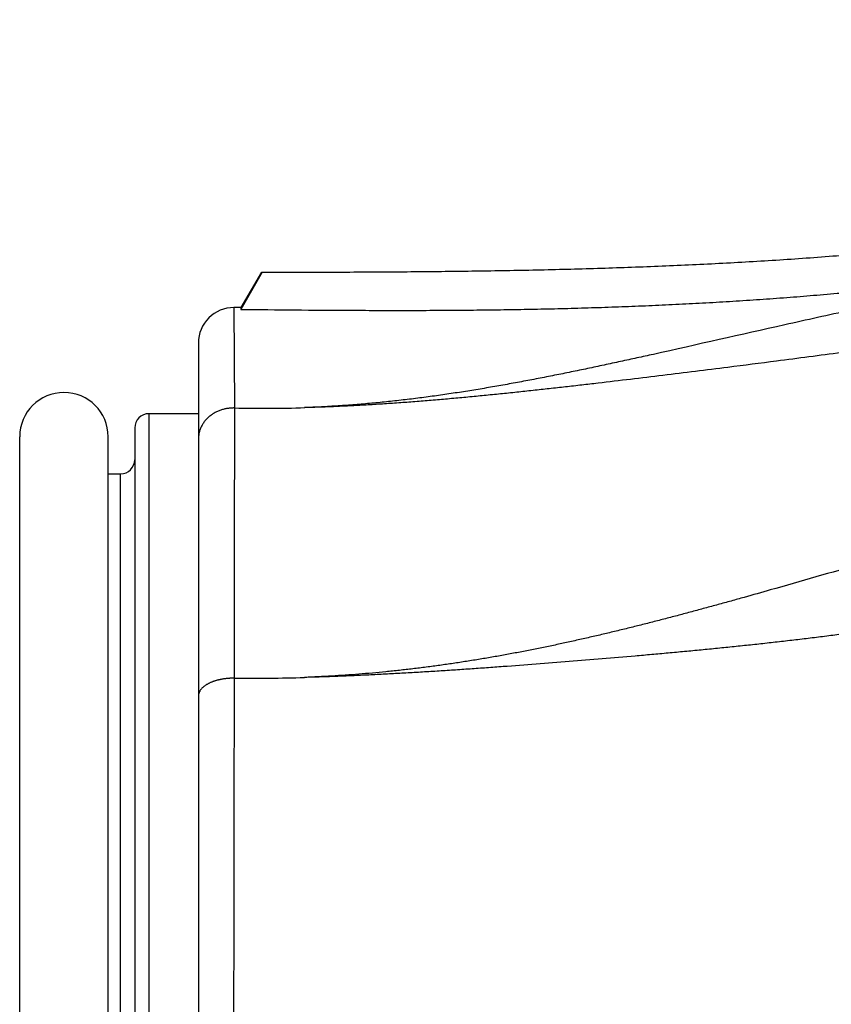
# Model space of a CAD drawing. Header units: millimetres. Extents: x 0 to 594, y 0 to 420.
# Tile 72 of 118: x 278 to 289, y 257 to 271. Entities that reach past the tile are written whole.
import ezdxf

# ---------------------------------------------------------------- set-up
doc = ezdxf.new("R2010")
doc.units = ezdxf.units.MM
doc.header["$LTSCALE"] = 0.257233
doc.layers.add('NoLayerName_001', color=7, linetype='Continuous')
doc.styles.get("Standard").update_dxf_attribs({"font": 'txt', "bigfont": 'extfont2'})
doc.dimstyles.get("Standard").update_dxf_attribs({"dimtxt": 2.5, "dimasz": 2.5, "dimexe": 1, "dimexo": 1, "dimtad": 1, "dimdec": 3, "dimzin": 0, "dimdsep": 46, "dimtxsty": 'Standard', "dimcen": 2.5, "dimadec": 3, "dimazin": 0, "dimtfac": 0.75, "dimtdec": 3, "dimtmove": 0, "dimatfit": 3, "dimfxl": 1, "dimarcsym": 0})

# ---------------------------------------------------------------- blocks, each defined once
blk = doc.blocks.new('_OPEN30')
at = {"color": 0, "linetype": 'ByBlock', "lineweight": -2}
for p, q in [((-1, 0.267949), (0, 0)), ((0, 0), (-1, -0.267949)), ((0, 0), (-1, 0))]:
    blk.add_line(p, q, dxfattribs=at)
blk = doc.blocks.new('*D69')
at = {"layer": 'Defpoints', "color": 0}
for p in [(262.133, 293.661), (262.133, 221.952), (387.133, 200.452)]:
    blk.add_point(p, dxfattribs=at)
at = {"layer": 'NoLayerName_001', "color": 0, "linetype": 'Continuous', "lineweight": 13}
for p, q in [((262.133, 223.366), (262.133, 295.075)), ((387.133, 201.866), (387.133, 295.075)), ((385.012, 293.661), (264.254, 293.661))]:
    blk.add_line(p, q, dxfattribs=at)
at = {"layer": 'NoLayerName_001', "color": 0, "lineweight": 13, "xscale": 2.121340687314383, "yscale": 2.121340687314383, "zscale": 2.121340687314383, "rotation": 180}
blk.add_blockref('_OPEN30', (262.133, 293.661), dxfattribs=at)
at = {"layer": 'NoLayerName_001', "color": 0, "lineweight": 13, "xscale": 2.121340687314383, "yscale": 2.121340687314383, "zscale": 2.121340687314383}
blk.add_blockref('_OPEN30', (387.133, 293.661), dxfattribs=at)
at = {"layer": 'NoLayerName_001', "color": 0, "lineweight": 13, "insert": (324.633, 297.55), "char_height": 4.9498, "attachment_point": 5}
blk.add_mtext('\\W0.8000;Ｌ', dxfattribs=at)
blk = doc.blocks.new('*D70')
at = {"layer": 'Defpoints', "color": 0}
for p in [(262.133, 284.227), (357.133, 223.952), (262.133, 221.952)]:
    blk.add_point(p, dxfattribs=at)
at = {"layer": 'NoLayerName_001', "color": 0, "linetype": 'Continuous', "lineweight": 13}
for p, q in [((262.133, 223.366), (262.133, 285.641)), ((357.133, 225.366), (357.133, 285.641)), ((355.012, 284.227), (264.254, 284.227))]:
    blk.add_line(p, q, dxfattribs=at)
at = {"layer": 'NoLayerName_001', "color": 0, "lineweight": 13, "xscale": 2.121340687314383, "yscale": 2.121340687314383, "zscale": 2.121340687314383, "rotation": 180}
blk.add_blockref('_OPEN30', (262.133, 284.227), dxfattribs=at)
at = {"layer": 'NoLayerName_001', "color": 0, "lineweight": 13, "xscale": 2.121340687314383, "yscale": 2.121340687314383, "zscale": 2.121340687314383}
blk.add_blockref('_OPEN30', (357.133, 284.227), dxfattribs=at)
at = {"layer": 'NoLayerName_001', "color": 0, "lineweight": 13, "insert": (309.633, 288.116), "char_height": 4.94979, "attachment_point": 5}
blk.add_mtext('\\W0.8000;ＬＬ', dxfattribs=at)

msp = doc.modelspace()

# ---------------------------------------------------------------- linework, layer by layer
at = {"layer": 'NoLayerName_001', "color": 7, "linetype": 'Continuous', "lineweight": 25}
for p, q in [((281.0216, 267.2509), (280.7329, 266.7509)), ((281.0328, 267.2509), (280.7329, 266.7247)), ((280.7329, 266.7509), (280.6332, 266.751)), ((280.7329, 266.7509), (280.7329, 266.7247)), ((280.1329, 266.251), (280.1329, 246.3455)), ((280.1329, 265.2513), (279.4329, 265.2513)), ((279.2329, 265.0513), (279.2329, 247.5513)), ((277.6079, 247.6763), (277.6079, 264.9263)), ((278.8579, 247.6763), (278.8579, 264.9263)), ((278.8579, 264.4013), (279.0329, 264.4013))]:
    msp.add_line(p, q, dxfattribs=at)
at = {"layer": 'NoLayerName_001', "color": 8, "linetype": 'Continuous', "lineweight": 25}
for p, q in [((280.6332, 266.751), (280.6416, 265.332)), ((279.4329, 265.2513), (279.4329, 247.3513)), ((279.0329, 248.2013), (279.0329, 264.4013))]:
    msp.add_line(p, q, dxfattribs=at)
at = {"layer": 'NoLayerName_001', "color": 7, "linetype": 'Continuous', "lineweight": 25}
for centre, radius, start, end in [((280.6329, 266.251), 0.5, 89.9715, 180.00001), ((278.2329, 264.9263), 0.625, 0, 180), ((279.4329, 265.0513), 0.2, 90, 180), ((279.0329, 264.6013), 0.2, 270, 0)]:
    msp.add_arc(centre, radius, start, end, dxfattribs=at)
at = {"layer": 'NoLayerName_001', "color": 8, "linetype": 'Continuous', "lineweight": 25}
for centre, radius, start, end in [((1792.153, 262.1173), 1511.5148, 179.87814, 180.022831), ((281.0499, 283.6422), 18.3147, 268.72282, 271.82897), ((1859.5253, 256.3448), 1578.8954, 179.812381, 180.268871), ((280.8773, 284.6883), 23.1744, 269.40926, 271.86848)]:
    msp.add_arc(centre, radius, start, end, dxfattribs=at)
for points, knots in [([(298.0573, 267.7963), (297.9831, 267.7759), (297.8346, 267.735), (297.6115, 267.6751), (297.3882, 267.6161), (297.1645, 267.5582), (296.9406, 267.5012), (296.7165, 267.4454), (296.4921, 267.3906), (296.2674, 267.3368), (296.0425, 267.2841), (295.8173, 267.2325), (295.5919, 267.182), (295.3663, 267.1325), (295.1404, 267.084), (294.9143, 267.0366), (294.688, 266.9902), (294.4615, 266.9449), (294.2348, 266.9005), (294.0079, 266.8572), (293.7808, 266.8147), (293.5536, 266.7732), (293.3262, 266.7326), (293.0986, 266.6929), (292.8709, 266.654), (292.6431, 266.6159), (292.4151, 266.5785), (292.187, 266.5419), (291.9588, 266.506), (291.7305, 266.4707), (291.5022, 266.4359), (291.2737, 266.4018), (291.0452, 266.3681), (290.8166, 266.335), (290.5117, 266.2913), (290.1304, 266.2379), (289.6727, 266.1752), (289.2148, 266.1137), (288.7568, 266.0533), (288.2223, 265.9839), (287.8403, 265.9356), (287.6112, 265.9063)], [0, 0, 0, 0, 0.2310117, 0.4620219, 0.6930307, 0.9240381, 1.1550444, 1.3860498, 1.617055, 1.8480604, 2.0790665, 2.3100734, 2.541081, 2.7720891, 3.0030972, 3.2341049, 3.4651117, 3.6961172, 3.9271219, 4.1581267, 4.3891316, 4.6201368, 4.8511417, 5.0821457, 5.3131478, 5.5441485, 5.7751488, 6.0061493, 6.2371503, 6.4681515, 6.6991525, 6.9301523, 7.161151, 7.392149, 7.6231469, 8.0851425, 8.5471379, 9.0091322, 9.4711262, 9.9331201, 10.6261097, 10.6261097, 10.6261097, 10.6261097]), ([(287.6112, 265.9063), (287.4584, 265.8872), (287.1528, 265.8487), (286.6943, 265.7922), (286.2356, 265.7365), (285.8533, 265.691), (285.5474, 265.6555), (285.3179, 265.6292), (285.0883, 265.6035), (284.8587, 265.5784), (284.629, 265.5538), (284.3993, 265.53), (284.1694, 265.5069), (283.9395, 265.4848), (283.7094, 265.4637), (283.4793, 265.4436), (283.249, 265.4248), (283.0187, 265.4073), (282.7882, 265.3911), (282.5576, 265.3766), (282.3269, 265.3637), (282.0962, 265.3527), (281.8653, 265.3433), (281.7114, 265.3392), (281.6344, 265.3368)], [0, 0, 0, 0, 0.4619931, 0.9239876, 1.3859845, 1.8479815, 2.0789792, 2.3099764, 2.5409736, 2.7719713, 3.0029698, 3.2339684, 3.4649675, 3.6959682, 3.9269728, 4.157985, 4.3890098, 4.6200479, 4.8510904, 5.0821292, 5.3131587, 5.5441761, 5.7751819, 6.0061795, 6.0061795, 6.0061795, 6.0061795]), ([(280.6417, 265.332), (280.6335, 265.332), (280.617, 265.3321), (280.5924, 265.3308), (280.5678, 265.3286), (280.5433, 265.3252), (280.5189, 265.3208), (280.4947, 265.3154), (280.4708, 265.3089), (280.4472, 265.3013), (280.424, 265.2926), (280.4012, 265.2829), (280.3789, 265.2722), (280.3571, 265.2604), (280.336, 265.2476), (280.3155, 265.2337), (280.2957, 265.2189), (280.2767, 265.203), (280.2585, 265.1861), (280.2413, 265.1683), (280.225, 265.1496), (280.2099, 265.13), (280.1959, 265.1095), (280.1831, 265.0883), (280.1716, 265.0662), (280.1616, 265.0435), (280.1529, 265.0202), (280.1457, 264.9963), (280.1401, 264.9721), (280.136, 264.9476), (280.1334, 264.923), (280.1332, 264.9066), (280.1329, 264.8983)], [0, 0, 0, 0, 0.02463, 0.04930539, 0.07401664, 0.09875463, 0.12351094, 0.14827826, 0.17305074, 0.19782432, 0.22259607, 0.24736118, 0.27211596, 0.29685914, 0.3215923, 0.3463203, 0.37105173, 0.39579911, 0.42056732, 0.44534506, 0.47012342, 0.49489878, 0.51967366, 0.54445767, 0.56926837, 0.59412253, 0.61900317, 0.64388314, 0.66873596, 0.6935376, 0.71826828, 0.74291438, 0.74291438, 0.74291438, 0.74291438]), ([(296.3737, 264.8731), (296.3122, 264.8558), (296.1893, 264.821), (296.0043, 264.7706), (295.8191, 264.7212), (295.6336, 264.6729), (295.4478, 264.6256), (295.2618, 264.5792), (295.0756, 264.5336), (294.8893, 264.4887), (294.7028, 264.4444), (294.454, 264.386), (293.8938, 264.2564), (293.3328, 264.1297), (292.8351, 264.0136), (292.6485, 263.9696), (292.4621, 263.925), (292.2758, 263.8797), (292.0897, 263.8338), (291.9038, 263.7871), (291.7181, 263.7397), (291.5325, 263.6916), (291.3471, 263.6429), (291.1619, 263.5936), (290.9768, 263.5438), (290.7919, 263.4934), (290.6071, 263.4426), (290.4224, 263.3914), (290.1762, 263.3226), (289.8688, 263.2358), (289.1929, 263.0431), (288.5177, 262.8481), (287.9028, 262.6744), (287.6567, 262.6056), (287.4719, 262.5545), (287.287, 262.5039), (287.102, 262.4538), (286.9168, 262.4044), (286.7314, 262.3557), (286.5458, 262.3077), (286.4219, 262.2764), (286.36, 262.2607)], [0, 0, 0, 0, 0.1916972, 0.3833947, 0.5750913, 0.7667841, 0.9584703, 1.1501523, 1.3418332, 1.5335146, 1.7251971, 1.9168804, 2.300244, 3.4503085, 3.6419867, 3.8336656, 4.0253446, 4.2170233, 4.4087017, 4.6003805, 4.7920596, 4.9837389, 5.1754177, 5.3670961, 5.5587745, 5.750453, 5.9421313, 6.1338095, 6.3254875, 6.7088421, 7.0921961, 8.4339456, 8.8173021, 9.0089803, 9.2006593, 9.3923404, 9.5840246, 9.7757104, 9.9673964, 10.1590818, 10.3507667, 10.3507667, 10.3507667, 10.3507667]), ([(295.2826, 263.3554), (295.2076, 263.334), (295.0577, 263.2908), (294.8322, 263.2287), (294.6062, 263.168), (294.3797, 263.1091), (294.1529, 263.0518), (293.9257, 262.9961), (293.698, 262.942), (293.4701, 262.8893), (293.2418, 262.8381), (293.0132, 262.7882), (292.7843, 262.7397), (292.5552, 262.6925), (292.3258, 262.6464), (292.0962, 262.6016), (291.8663, 262.5579), (291.6363, 262.5152), (291.4061, 262.4736), (291.1757, 262.433), (290.945, 262.3936), (290.7142, 262.3553), (290.4833, 262.3181), (290.2521, 262.2822), (290.0207, 262.2474), (289.7892, 262.2138), (289.5575, 262.1813), (289.3257, 262.1499), (289.0937, 262.1197), (288.8615, 262.0905), (288.6293, 262.0625), (288.3969, 262.0354), (288.1644, 262.0092), (287.9318, 261.984), (287.6991, 261.9596), (287.4664, 261.936), (287.2335, 261.9131), (287.0006, 261.8909), (286.7677, 261.8693), (286.5347, 261.8482), (286.3793, 261.8347), (286.3016, 261.8278)], [0, 0, 0, 0, 0.2339742, 0.4679482, 0.7019198, 0.9358875, 1.1698535, 1.4038192, 1.6377851, 1.8717506, 2.105714, 2.3396734, 2.5736307, 2.807588, 3.0415467, 3.2755069, 3.5094683, 3.7434295, 3.9773896, 4.2113481, 4.445305, 4.6792606, 4.9132156, 5.1471709, 5.3811273, 5.6150849, 5.8490433, 6.0830021, 6.3169604, 6.550917, 6.7848715, 7.0188254, 7.2527795, 7.4867341, 7.7206888, 7.9546425, 8.1885943, 8.4225448, 8.6564951, 8.8904456, 9.1243966, 9.1243966, 9.1243966, 9.1243966]), ([(286.36, 262.2607), (286.298, 262.2453), (286.174, 262.2143), (285.9877, 262.1691), (285.8012, 262.1248), (285.6144, 262.0816), (285.4274, 262.0396), (285.2401, 261.9989), (285.0525, 261.9594), (284.8646, 261.9212), (284.6765, 261.8844), (284.4881, 261.8491), (284.2994, 261.8153), (284.1104, 261.7831), (283.9211, 261.7526), (283.7316, 261.7236), (283.5418, 261.6964), (283.3518, 261.671), (283.1615, 261.6473), (282.9711, 261.6255), (282.7804, 261.6055), (282.5895, 261.5875), (282.3984, 261.5713), (282.2072, 261.5571), (282.0159, 261.5448), (281.8245, 261.5342), (281.6968, 261.5291), (281.6329, 261.5263)], [0, 0, 0, 0, 0.1916855, 0.3833736, 0.5750671, 0.7667658, 0.9584663, 1.1501665, 1.341865, 1.5335622, 1.7252594, 1.9169594, 2.1086651, 2.3003746, 2.4920857, 2.6837975, 2.8755102, 3.067225, 3.2589444, 3.4506721, 3.6424076, 3.8341458, 4.0258821, 4.2176118, 4.4093309, 4.6010355, 4.7927222, 4.7927222, 4.7927222, 4.7927222]), ([(286.3016, 261.8278), (286.1462, 261.8146), (285.8354, 261.7877), (285.3691, 261.7496), (284.9026, 261.7129), (284.5138, 261.6837), (284.2027, 261.6612), (283.9693, 261.6448), (283.7359, 261.629), (283.5025, 261.6138), (283.2689, 261.5994), (283.0354, 261.5857), (282.8018, 261.5729), (282.5681, 261.5611), (282.3344, 261.5504), (282.1006, 261.541), (281.8668, 261.5326), (281.7109, 261.5285), (281.6329, 261.5263)], [0, 0, 0, 0, 0.4679018, 0.935802, 1.4037008, 1.8715992, 2.1055484, 2.3394976, 2.5734472, 2.8073982, 3.0413522, 3.2753114, 3.5092758, 3.743241, 3.9772034, 4.2111609, 4.4451132, 4.6790622, 4.6790622, 4.6790622, 4.6790622]), ([(280.6384, 261.5152), (280.6333, 261.5152), (280.6231, 261.5152), (280.6079, 261.5149), (280.5926, 261.5144), (280.5773, 261.5137), (280.5621, 261.5127), (280.5468, 261.5115), (280.5316, 261.51), (280.5164, 261.5083), (280.5012, 261.5064), (280.4861, 261.5041), (280.471, 261.5017), (280.4559, 261.4989), (280.4409, 261.4959), (280.4259, 261.4927), (280.411, 261.4891), (280.3961, 261.4853), (280.3814, 261.4812), (280.3667, 261.4767), (280.3522, 261.4719), (280.3377, 261.4668), (280.3235, 261.4613), (280.3093, 261.4555), (280.2954, 261.4492), (280.2816, 261.4426), (280.268, 261.4356), (280.2547, 261.4281), (280.2416, 261.4202), (280.2289, 261.4117), (280.2165, 261.4028), (280.2045, 261.3933), (280.193, 261.3832), (280.1821, 261.3724), (280.1719, 261.361), (280.1625, 261.3489), (280.1541, 261.3361), (280.1468, 261.3225), (280.1407, 261.3084), (280.1381, 261.2985), (280.1367, 261.2936)], [0, 0, 0, 0, 0.01526786, 0.03053983, 0.04581564, 0.06109512, 0.07637825, 0.09166511, 0.10695595, 0.12225112, 0.13755115, 0.15285669, 0.16816855, 0.1834877, 0.19881522, 0.21414989, 0.22948683, 0.24482158, 0.26015059, 0.27547129, 0.29078216, 0.30608277, 0.32137391, 0.33665757, 0.3519371, 0.36721722, 0.38250168, 0.39778651, 0.41306929, 0.42835263, 0.44364456, 0.4589486, 0.47425048, 0.48954545, 0.50484491, 0.52016573, 0.53548829, 0.55080708, 0.56615388, 0.58153908, 0.58153908, 0.58153908, 0.58153908]), ([(280.1367, 261.2936), (280.1357, 261.2885), (280.1333, 261.2785), (280.1333, 261.2683), (280.1329, 261.2632)], [0, 0, 0, 0, 0.015358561, 0.030649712, 0.030649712, 0.030649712, 0.030649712])]:
    msp.add_open_spline(points, degree=3, knots=knots, dxfattribs=at)
at = {"layer": 'NoLayerName_001', "color": 7, "linetype": 'Continuous', "lineweight": 25}
for points, knots in [([(281.0328, 267.2509), (281.3205, 267.2512), (281.7519, 267.2512), (282.327, 267.253), (282.7579, 267.2551), (283.1886, 267.2582), (283.6191, 267.2624), (284.0494, 267.2679), (284.4795, 267.2747), (284.9093, 267.2831), (285.339, 267.2933), (285.7686, 267.3053), (286.198, 267.3193), (286.6272, 267.3356), (287.0563, 267.3541), (287.4853, 267.3752), (287.9142, 267.3989), (288.343, 267.4253), (288.7717, 267.4548), (289.2004, 267.4871), (289.486, 267.5117), (289.6288, 267.5237)], [0, 0, 0, 0, 0.863109, 1.2942853, 1.7252198, 2.1559264, 2.5864201, 3.0167169, 3.4468344, 3.8767917, 4.3066093, 4.7363098, 5.1659177, 5.5954599, 6.0249654, 6.4544657, 6.8839951, 7.3135907, 7.7432924, 8.1731434, 8.6031902, 8.6031902, 8.6031902, 8.6031902]), ([(280.7329, 266.7247), (280.9869, 266.7223), (281.4947, 266.7172), (282.1295, 266.7128), (282.6374, 266.7109), (283.0183, 266.7105), (283.3992, 266.7112), (283.7801, 266.7134), (284.161, 266.717), (284.5419, 266.7223), (284.9227, 266.7293), (285.3035, 266.7381), (285.6843, 266.7488), (286.065, 266.7616), (286.4456, 266.7765), (286.8262, 266.7936), (287.2066, 266.8131), (287.5869, 266.835), (287.9671, 266.8592), (288.3471, 266.886), (288.7269, 266.9152), (289.1065, 266.9471), (289.4859, 266.9817), (289.865, 267.0189), (290.2439, 267.0589), (290.6224, 267.1016), (291.0006, 267.1471), (291.3785, 267.1956), (291.756, 267.2465), (292.0073, 267.2833), (292.1329, 267.3013)], [0, 0, 0, 0, 0.7617946, 1.5235909, 1.9044884, 2.2853864, 2.6662877, 3.0471962, 3.4281119, 3.8090304, 4.1899487, 4.570865, 4.951779, 5.3326923, 5.713608, 6.0945294, 6.4754552, 6.8563835, 7.2373135, 7.6182454, 7.9991809, 8.3801224, 8.7610737, 9.1420337, 9.522996, 9.9039549, 10.2849056, 10.6658437, 11.0467659, 11.4276697, 11.4276697, 11.4276697, 11.4276697]), ([(292.133, 267.3009), (291.9777, 267.2691), (291.6672, 267.2058), (291.2017, 267.1094), (290.7365, 267.0119), (290.2715, 266.9132), (289.8067, 266.8133), (289.3422, 266.7121), (288.878, 266.6097), (287.9501, 266.4031), (287.1003, 266.2095), (286.3267, 266.0386), (286.0945, 265.9879), (285.8622, 265.9379), (285.6296, 265.8886), (285.3969, 265.8404), (285.1639, 265.7932), (284.9307, 265.7473), (284.6972, 265.7029), (284.4634, 265.6602), (284.2292, 265.6192), (283.9947, 265.5803), (283.7599, 265.5435), (283.5247, 265.5091), (283.2891, 265.4771), (283.0532, 265.4479), (282.8169, 265.4215), (282.5803, 265.3981), (282.3434, 265.3777), (282.1063, 265.3606), (281.869, 265.3464), (281.7106, 265.3402), (281.6315, 265.3367)], [0, 0, 0, 0, 0.4753598, 0.9507221, 1.4260853, 1.9014483, 2.37681, 2.85217, 3.3275287, 3.8028872, 5.7043203, 5.9420001, 6.1796798, 6.4173606, 6.6550448, 6.8927349, 7.1304274, 7.3681185, 7.6058074, 7.8434965, 8.0811921, 8.3188974, 8.5566059, 8.7943145, 9.0320251, 9.2697449, 9.5074854, 9.7452416, 9.9829973, 10.2207392, 10.4584585, 10.69615, 10.69615, 10.69615, 10.69615])]:
    msp.add_open_spline(points, degree=3, knots=knots, dxfattribs=at)

# ---------------------------------------------------------------- dimensions: what is measured, and where the dimension line sits
at = {"layer": 'NoLayerName_001', "color": 3, "linetype": 'Continuous', "lineweight": 13}
for base, p1, text, picture, middle in [((262.1329, 293.6608), (387.1329, 200.4516), '\\W0.8000;Ｌ', '*D69', (324.6329, 293.6608)), ((262.1329, 284.2272), (357.1329, 223.9516), '\\W0.8000;ＬＬ', '*D70', (309.6329, 284.2272))]:
    dim = msp.add_linear_dim(base=base, p1=p1, p2=(262.1329, 221.9516), angle=180, text=text, dimstyle='Standard', override={"dimtxt": 4.949795, "dimasz": 2.121341, "dimexe": 1.414227, "dimexo": 1.414227, "dimgap": 1.414227, "dimzin": 8, "dimblk": 'OPEN30', "dimclrd": 0, "dimclre": 0, "dimclrt": 0, "dimtp": 0, "dimtm": 0, "dimlwd": 13, "dimlwe": 13}, dxfattribs=at)
    dim.commit()
    dim.dimension.update_dxf_attribs({"geometry": picture, "text_midpoint": middle, "dimtype": 160})

doc.saveas('drawing.dxf')
